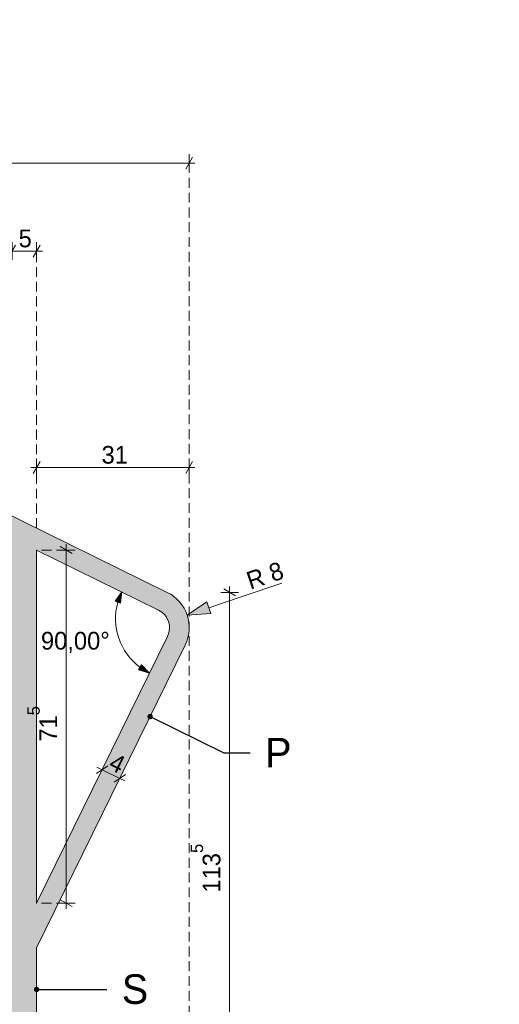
# Model space of a CAD drawing. Extents: x -445637 to -363038, y -16784 to 2261.
# Tile 8 of 29: x -438116 to -437141, y -15784 to -13786. Entities that reach past the tile are written whole.
import ezdxf

# ---------------------------------------------------------------- set-up
doc = ezdxf.new("R2010")
doc.units = 0
doc.header["$MEASUREMENT"] = 0
doc.linetypes.add('Krawędzie ukryte', pattern=[30, 20, -10])
for name, color, linetype, lineweight in [('0_Nr_Pióra__21', 7, 'Continuous', 13), ('0_Nr_Pióra__5', 7, 'Continuous', 13), ('Arch balustrady_Nr_Pióra__5', 7, 'Continuous', 13), ('Arch opisy_Nr_Pióra__21', 7, 'Continuous', 13), ('INWENT WYMIARY_Nr_Pióra__21', 7, 'Continuous', 13), ('Istniejące schody_Nr_Pióra__5', 7, 'Continuous', 13)]:
    doc.layers.add(name, color=color, linetype=linetype, lineweight=lineweight)
doc.layers.add('arch wypelnienia_Nr_Pióra__2', color=7, linetype='Continuous', lineweight=13, true_color=0x7f7f7f)
doc.layers.add('INWENT WYMIARY', color=7, linetype='Continuous')
doc.styles.add('GENERATED_STYLE_1', font='txt')
doc.styles.add('GENERATED_STYLE_2', font='txt')
doc.styles.add('GENERATED_STYLE_3', font='txt')
doc.dimstyles.new('GENERATED_STYLE__1', dxfattribs={"dimtxt": 35.999999, "dimasz": 18.24, "dimexe": 0.18, "dimexo": 0, "dimgap": 0.09, "dimtad": 1, "dimdec": 0, "dimlfac": 0.1, "dimzin": 0, "dimdsep": 46, "dimtxsty": 'GENERATED_STYLE_1', "dimblk": 'ARROWHEAD_2', "dimblk1": 'ARROWHEAD_2', "dimblk2": 'ARROWHEAD_2', "dimcen": 0.09, "dimclrd": 7, "dimclre": 7, "dimclrt": 7, "dimazin": 0, "dimtfac": 1, "dimtdec": 4, "dimtmove": 0, "dimatfit": 3, "dimfxl": 0, "dimtolj": 1, "dimtzin": 0, "dimarcsym": 0})
doc.dimstyles.new('GENERATED_STYLE__2', dxfattribs={"dimtxt": 35.999999, "dimasz": 18.24, "dimexe": 0.18, "dimexo": 0, "dimgap": 0.09, "dimtad": 1, "dimdec": 0, "dimlfac": 0.1, "dimzin": 0, "dimdsep": 46, "dimtxsty": 'GENERATED_STYLE_1', "dimblk": 'ARROWHEAD_2', "dimblk1": 'ARROWHEAD_2', "dimblk2": 'ARROWHEAD_2', "dimcen": 0.09, "dimclrd": 7, "dimclre": 7, "dimclrt": 7, "dimazin": 0, "dimtfac": 1, "dimtdec": 4, "dimtmove": 2, "dimatfit": 3, "dimfxl": 0, "dimtolj": 1, "dimtzin": 0, "dimarcsym": 0})
doc.dimstyles.new('GENERATED_STYLE__3', dxfattribs={"dimtxt": 35.999999, "dimasz": 18.24, "dimexe": 0.18, "dimexo": 0, "dimgap": 0.09, "dimtad": 1, "dimtih": 1, "dimtoh": 1, "dimdec": 0, "dimlfac": 0.1, "dimzin": 0, "dimdsep": 46, "dimtxsty": 'GENERATED_STYLE_1', "dimblk": 'ARROWHEAD_2', "dimblk1": 'ARROWHEAD_2', "dimblk2": 'ARROWHEAD_2', "dimcen": 0.09, "dimclrd": 7, "dimclre": 7, "dimclrt": 7, "dimazin": 0, "dimtfac": 1, "dimtdec": 4, "dimtmove": 0, "dimatfit": 3, "dimfxl": 0, "dimtolj": 1, "dimtzin": 0, "dimarcsym": 0})
doc.dimstyles.new('GENERATED_STYLE__4', dxfattribs={"dimtxt": 35.999999, "dimasz": 45.6, "dimexe": 0.18, "dimexo": 40, "dimgap": 0.09, "dimtad": 1, "dimdec": 0, "dimlfac": 0.1, "dimzin": 0, "dimdsep": 46, "dimtxsty": 'GENERATED_STYLE_1', "dimblk": 'ARROWHEAD_5', "dimblk1": 'ARROWHEAD_5', "dimblk2": 'ARROWHEAD_5', "dimcen": 0.09, "dimclrd": 7, "dimclre": 7, "dimclrt": 7, "dimazin": 0, "dimtfac": 1, "dimtdec": 4, "dimtmove": 0, "dimatfit": 3, "dimfxl": 0, "dimtolj": 1, "dimtzin": 0, "dimarcsym": 0})
doc.dimstyles.new('GENERATED_STYLE__6', dxfattribs={"dimtxt": 35.999999, "dimasz": 22.028986, "dimexe": 0.18, "dimexo": 40, "dimgap": 0.09, "dimtad": 1, "dimtih": 1, "dimtoh": 1, "dimdec": 0, "dimzin": 0, "dimdsep": 46, "dimtxsty": 'GENERATED_STYLE_1', "dimblk": 'ARROWHEAD_5', "dimblk1": 'ARROWHEAD_5', "dimblk2": 'ARROWHEAD_5', "dimcen": 0.09, "dimclrd": 7, "dimclre": 7, "dimclrt": 7, "dimazin": 0, "dimtfac": 1, "dimtdec": 4, "dimtmove": 0, "dimatfit": 3, "dimfxl": 0, "dimtolj": 1, "dimtzin": 0, "dimarcsym": 0})
doc.dimstyles.new('GENERATED_STYLE__7', dxfattribs={"dimtxt": 0.18, "dimasz": 21.888, "dimexe": 0.18, "dimexo": 0.0625, "dimgap": 0.09, "dimtad": 0, "dimtih": 1, "dimtoh": 1, "dimdec": 4, "dimzin": 0, "dimdsep": 46, "dimcen": 0.09, "dimadec": 0, "dimazin": 0, "dimtfac": 1, "dimtdec": 4, "dimtmove": 0, "dimatfit": 3, "dimldrblk": 'ARROWHEAD_11', "dimfxl": 0, "dimtolj": 1, "dimtzin": 0, "dimarcsym": 0})

# ---------------------------------------------------------------- blocks, each defined once
blk = doc.blocks.new('*D163')
at = {"layer": 'INWENT WYMIARY_Nr_Pióra__21', "linetype": 'Continuous'}
for p, q in [((-439184.4, -14065), (-439198.3, -14089)), ((-439191.3, -14095), (-439191.3, -14059)), ((-437778.3, -14089), (-437764.4, -14065)), ((-437771.3, -14095), (-437771.3, -14059)), ((-439191.3, -14077), (-437771.3, -14077)), ((-437771.3, -14077), (-437759.6, -14077))]:
    blk.add_line(p, q, dxfattribs=at)
at = {"layer": 'INWENT WYMIARY_Nr_Pióra__21', "char_height": 36, "attachment_point": 7, "style": 'GENERATED_STYLE_1'}
for s, insert in [('{2}', (-439241.3, -14069.8)), ('{142}', (-438515.9, -14069.8))]:
    blk.add_mtext(s, dxfattribs=dict(at, insert=insert))
blk = doc.blocks.new('ARROWHEAD_2')
at = {"color": 0, "linetype": 'Continuous', "lineweight": 0}
for p, q in [((0, 0), (-1, 0)), ((-0.38, -0.66), (0.38, 0.66))]:
    blk.add_line(p, q, dxfattribs=at)
blk = doc.blocks.new('*D166')
at = {"layer": 'INWENT WYMIARY_Nr_Pióra__21', "linetype": 'Continuous'}
for p, q in [((-439114.4, -14243.5), (-439128.3, -14267.5)), ((-439121.3, -14273.5), (-439121.3, -14237.5)), ((-438124.4, -14243.5), (-438138.3, -14267.5)), ((-438131.3, -14273.5), (-438131.3, -14237.5)), ((-439133.1, -14255.5), (-439121.3, -14255.5)), ((-439121.3, -14255.5), (-438131.3, -14255.5))]:
    blk.add_line(p, q, dxfattribs=at)
at = {"layer": 'INWENT WYMIARY_Nr_Pióra__21', "char_height": 36, "attachment_point": 7, "style": 'GENERATED_STYLE_1'}
for s, insert in [('{99}', (-438649.4, -14248.3)), ('{5}', (-438117.9, -14248.3))]:
    blk.add_mtext(s, dxfattribs=dict(at, insert=insert))
blk = doc.blocks.new('*D167')
at = {"layer": 'INWENT WYMIARY_Nr_Pióra__21', "linetype": 'Continuous'}
for p, q in [((-438124.4, -14243.5), (-438138.3, -14267.5)), ((-438131.3, -14273.5), (-438131.3, -14237.5)), ((-438088.3, -14267.5), (-438074.4, -14243.5)), ((-438081.3, -14273.5), (-438081.3, -14237.5)), ((-438131.3, -14255.5), (-438081.3, -14255.5)), ((-438081.3, -14255.5), (-438069.6, -14255.5))]:
    blk.add_line(p, q, dxfattribs=at)
at = {"layer": 'INWENT WYMIARY_Nr_Pióra__21', "char_height": 36, "attachment_point": 7, "style": 'GENERATED_STYLE_1'}
for s, insert in [('{99}', (-438649.4, -14248.3)), ('{5}', (-438117.9, -14248.3))]:
    blk.add_mtext(s, dxfattribs=dict(at, insert=insert))
blk = doc.blocks.new('*D168')
at = {"layer": 'INWENT WYMIARY_Nr_Pióra__21', "linetype": 'Continuous'}
for p, q in [((-438074.4, -14682.6), (-438088.3, -14706.6)), ((-438081.3, -14712.6), (-438081.3, -14676.6)), ((-437778.3, -14706.6), (-437764.4, -14682.6)), ((-437771.3, -14712.6), (-437771.3, -14676.6)), ((-438093.1, -14694.6), (-438081.3, -14694.6)), ((-438081.3, -14694.6), (-437771.3, -14694.6)), ((-437771.3, -14694.6), (-437759.6, -14694.6))]:
    blk.add_line(p, q, dxfattribs=at)
at = {"layer": 'INWENT WYMIARY_Nr_Pióra__21', "insert": (-437949.4, -14687.4), "char_height": 36, "attachment_point": 7, "style": 'GENERATED_STYLE_1'}
blk.add_mtext('{31}', dxfattribs=at)
blk = doc.blocks.new('*D169')
at = {"layer": 'INWENT WYMIARY_Nr_Pióra__21', "linetype": 'Continuous'}
for p, q in [((-438206.2, -14837.8), (-438206.2, -14826)), ((-438188.2, -14837.8), (-438224.2, -14837.8)), ((-438194.2, -14844.7), (-438218.2, -14830.8)), ((-438206.2, -16053.6), (-438206.2, -14837.8)), ((-438218.2, -16046.7), (-438194.2, -16060.6)), ((-438188.2, -16053.6), (-438224.2, -16053.6)), ((-438206.2, -16065.4), (-438206.2, -16053.6))]:
    blk.add_line(p, q, dxfattribs=at)
at = {"layer": 'INWENT WYMIARY_Nr_Pióra__21', "insert": (-438224.6, -15430.3), "char_height": 36, "attachment_point": 7, "rotation": 90, "style": 'GENERATED_STYLE_2'}
blk.add_mtext('{121\\A1{\\H0.7x;\\S5^  ;}}', dxfattribs=at)
blk = doc.blocks.new('*D171')
at = {"layer": 'INWENT WYMIARY_Nr_Pióra__21', "linetype": 'Continuous'}
for p, q in [((-437677.2, -14955), (-437701.2, -14941.1)), ((-437689.2, -14948.1), (-437689.2, -14936.3)), ((-437671.2, -14948.1), (-437707.2, -14948.1)), ((-437689.2, -16082.7), (-437689.2, -14948.1)), ((-437671.2, -16082.7), (-437707.2, -16082.7)), ((-437701.2, -16075.7), (-437677.2, -16089.6)), ((-437689.2, -16094.4), (-437689.2, -16082.7))]:
    blk.add_line(p, q, dxfattribs=at)
at = {"layer": 'INWENT WYMIARY_Nr_Pióra__21', "insert": (-437707.5, -15557.5), "char_height": 36, "attachment_point": 7, "rotation": 90, "style": 'GENERATED_STYLE_2'}
blk.add_mtext('{113\\A1{\\H0.7x;\\S5^  ;}}', dxfattribs=at)
blk = doc.blocks.new('*D172')
at = {"layer": 'INWENT WYMIARY_Nr_Pióra__21', "linetype": 'Continuous'}
for p, q in [((-438003.2, -14862.3), (-438039.2, -14862.3)), ((-438009.2, -14869.3), (-438033.2, -14855.4)), ((-438021.2, -14862.3), (-438021.2, -14850.6)), ((-438021.2, -15578.8), (-438021.2, -14862.3)), ((-438003.2, -15578.8), (-438039.2, -15578.8)), ((-438033.2, -15571.9), (-438009.2, -15585.7)), ((-438021.2, -15590.6), (-438021.2, -15578.8))]:
    blk.add_line(p, q, dxfattribs=at)
at = {"layer": 'INWENT WYMIARY_Nr_Pióra__21', "insert": (-438039.7, -15251.2), "char_height": 36, "attachment_point": 7, "rotation": 90, "style": 'GENERATED_STYLE_2'}
blk.add_mtext('{71\\A1{\\H0.7x;\\S5^  ;}}', dxfattribs=at)
blk = doc.blocks.new('*D189')
at = {"layer": 'INWENT WYMIARY_Nr_Pióra__21', "linetype": 'Continuous'}
for p, q in [((-437936.9, -15300.4), (-437959.9, -15315.9)), ((-437958.9, -15303), (-437948.4, -15308.2)), ((-437956.3, -15324.3), (-437940.5, -15292)), ((-437948.4, -15308.2), (-437912.5, -15325.8)), ((-437924, -15333.5), (-437901, -15318.1)), ((-437920.4, -15342), (-437904.6, -15309.6)), ((-437912.5, -15325.8), (-437902, -15331))]:
    blk.add_line(p, q, dxfattribs=at)
at = {"layer": 'INWENT WYMIARY_Nr_Pióra__21', "insert": (-437937.6, -15305.4), "char_height": 36, "attachment_point": 7, "rotation": 333.8384, "style": 'GENERATED_STYLE_1'}
blk.add_mtext('{4}', dxfattribs=at)
blk = doc.blocks.new('*D197')
at = {"layer": '0_Nr_Pióra__21', "linetype": 'Continuous'}
blk.add_hatch(color=256, dxfattribs=at).paths.add_polyline_path([(-437775.6, -14994.3), (-437735.6, -14967.7), (-437727.7, -14991.2)], flags=0)
for p, q in [((-437661.9, -14955.9), (-437583.5, -14929.4)), ((-437775.6, -14994.3), (-437735.6, -14967.7)), ((-437735.6, -14967.7), (-437727.7, -14991.2)), ((-437731.6, -14979.4), (-437661.9, -14955.9)), ((-437775.6, -14994.3), (-437727.7, -14991.2))]:
    blk.add_line(p, q, dxfattribs=at)
at = {"layer": '0_Nr_Pióra__21', "insert": (-437647.1, -14943.3), "char_height": 36, "attachment_point": 7, "rotation": 18.6668, "style": 'GENERATED_STYLE_1'}
blk.add_mtext('{R 8}', dxfattribs=at)
blk = doc.blocks.new('ARROWHEAD_5')
at = {"color": 0, "linetype": 'Continuous', "lineweight": 0}
blk.add_line((0, 0), (-1, 0), dxfattribs=at)
blk.add_solid([(-1, 0.2679), (0, 0), (-1, -0.2679), (-1, 0.2679)], dxfattribs=at)
blk = doc.blocks.new('*D199')
at = {"layer": '0_Nr_Pióra__5', "linetype": 'Continuous'}
for points in [[(-436446.9, -14785.5), (-436466.8, -14797.4), (-436470.1, -14785.9)], [(-436739.7, -15162.1), (-436745.1, -15139.6), (-436733.1, -15139.9)]]:
    blk.add_hatch(color=256, dxfattribs=at).paths.add_polyline_path(points, flags=0)
for p, q in [((-436446.9, -14785.5), (-436470.1, -14785.9)), ((-436466.8, -14797.4), (-436470.1, -14785.9)), ((-436446.9, -14785.5), (-436466.8, -14797.4)), ((-436739.7, -15162.1), (-436745.1, -15139.6)), ((-436745.1, -15139.6), (-436733.1, -15139.9)), ((-436739.7, -15162.1), (-436733.1, -15139.9))]:
    blk.add_line(p, q, dxfattribs=at)
blk.add_arc((-436351.1, -15162.1), 388.6, 107.5678, 176.6981, dxfattribs=at)
at = {"layer": '0_Nr_Pióra__21', "insert": (-436810.4, -14919.5), "char_height": 36, "attachment_point": 7, "style": 'GENERATED_STYLE_1'}
blk.add_mtext('{75,73°}', dxfattribs=at)
blk = doc.blocks.new('*D203')
at = {"layer": '0_Nr_Pióra__5', "linetype": 'Continuous'}
for points in [[(-437908.4, -14947.3), (-437910.8, -14970.3), (-437922, -14966)], [(-437852.1, -15112.2), (-437874.4, -15105.7), (-437868.1, -15095.4)]]:
    blk.add_hatch(color=256, dxfattribs=at).paths.add_polyline_path(points, flags=0)
for p, q in [((-437908.4, -14947.3), (-437922, -14966)), ((-437908.4, -14947.3), (-437910.8, -14970.3)), ((-437910.8, -14970.3), (-437922, -14966)), ((-437874.4, -15105.7), (-437868.1, -15095.4)), ((-437852.1, -15112.2), (-437874.4, -15105.7)), ((-437852.1, -15112.2), (-437868.1, -15095.4))]:
    blk.add_line(p, q, dxfattribs=at)
blk.add_arc((-437797.8, -15001.6), 123.2, 164.2646, 233.4123, dxfattribs=at)
at = {"layer": '0_Nr_Pióra__21', "insert": (-438072.5, -15071), "char_height": 36, "attachment_point": 7, "style": 'GENERATED_STYLE_1'}
blk.add_mtext('{90,00°}', dxfattribs=at)
blk = doc.blocks.new('ARROWHEAD_11')
at = {"color": 0, "linetype": 'Continuous', "lineweight": 0}
blk.add_line((0, 0), (-1, 0), dxfattribs=at)
at = {"color": 0, "linetype": 'Continuous', "lineweight": 0, "const_width": 0.25, "flags": 128}
blk.add_lwpolyline([(-0.125, 0, 1), (0.125, 0, 1)], format="xyb", close=True, dxfattribs=at)

msp = doc.modelspace()

# ---------------------------------------------------------------- hatches: boundary and pattern name
at = {"layer": 'arch wypelnienia_Nr_Pióra__2', "linetype": 'Continuous'}
h = msp.add_hatch(color=256, dxfattribs=at)
h.paths.add_polyline_path([(-439311.3, -14437.7), (-439261.3, -14437.7), (-439261.3, -14584.9), (-439211.3, -14584.9), (-439211.3, -14470.5), (-439171.3, -14470.5), (-439171.3, -14326.9), (-439191.3, -14317.1), (-439191.3, -14272.5), (-437816.1, -14948.1, -0.414214), (-437779.5, -15055.2), (-438081.3, -15669.5), (-438081.3, -16053.6), (-438271.3, -16053.6), (-438271.3, -15933.6), (-438131.3, -15933.6), (-438131.3, -15917.4), (-439121.3, -15431.1), (-439121.3, -15513.6), (-438981.3, -15513.6), (-438981.3, -15633.6), (-439161.3, -15633.6), (-439161.3, -16075.6), (-439211.3, -16075.6), (-439211.3, -15890.6), (-439231.3, -15890.6), (-439231.3, -16042.7), (-439261.3, -16042.7), (-439261.3, -15502.5), (-439273.9, -15502.3, -0.376516), (-439291.3, -15482.5), (-439291.3, -15457.3), (-439311.3, -15457.3)], flags=0)
h.paths.add_polyline_path([(-438081.3, -14862.3), (-437833.7, -14984, -0.414214), (-437815.4, -15037.5), (-438081.3, -15578.8)], flags=0)
h.paths.add_polyline_path([(-439121.3, -14606.6), (-439121.3, -14351.5), (-438131.3, -14837.8), (-438131.3, -15092.9)], flags=0)
h.paths.add_polyline_path([(-439121.3, -14740.3), (-439121.3, -14628.9), (-438131.3, -15115.2), (-438131.3, -15226.6)], flags=0)
h.paths.add_polyline_path([(-439121.3, -14762.6), (-438131.3, -15248.9), (-438131.3, -15360.3), (-439121.3, -14874)], flags=0)
h.paths.add_polyline_path([(-439121.3, -14896.3), (-438131.3, -15382.6), (-438131.3, -15494), (-439121.3, -15007.7)], flags=0)
h.paths.add_polyline_path([(-439121.3, -15141.4), (-439121.3, -15030), (-438131.3, -15516.3), (-438131.3, -15627.7)], flags=0)
h.paths.add_polyline_path([(-439121.3, -15275.1), (-439121.3, -15163.7), (-438131.3, -15650), (-438131.3, -15761.4)], flags=0)
h.paths.add_polyline_path([(-439121.3, -15297.4), (-438131.3, -15783.7), (-438131.3, -15895.1), (-439121.3, -15408.8)], flags=0)
h.paths.add_polyline_path([(-439211.3, -15880.6), (-439231.3, -15880.6), (-439231.3, -15749.1), (-439211.3, -15749.1)], flags=0)
h.paths.add_polyline_path([(-439211.3, -15739.1), (-439231.3, -15739.1), (-439231.3, -15607.5), (-439211.3, -15607.5)], flags=0)
h.paths.add_polyline_path([(-439231.3, -15597.5), (-439231.3, -15502.5), (-439211.3, -15502.5), (-439211.3, -15597.5)], flags=0)
h.paths.add_polyline_path([(-439211.3, -15492.5), (-439231.3, -15492.5), (-439231.3, -15466), (-439211.3, -15466)], flags=0)
h.paths.add_polyline_path([(-439281.3, -15457.3), (-439261.3, -15457.3), (-439261.3, -15492.5), (-439271.3, -15492.5, -0.414214), (-439281.3, -15482.5)], flags=0)
h.paths.add_polyline_path([(-439211.3, -15456), (-439231.3, -15456), (-439231.3, -15361), (-439211.3, -15361)], flags=0)
h.paths.add_polyline_path([(-439231.3, -15351), (-439231.3, -15325.5), (-439211.3, -15325.5), (-439211.3, -15351)], flags=0)
h.paths.add_polyline_path([(-439231.3, -15315.5), (-439231.3, -15302.5), (-439211.3, -15302.5), (-439211.3, -15315.5)], flags=0)
h.paths.add_polyline_path([(-439231.3, -15292.5), (-439231.3, -15270.1), (-439261.3, -15270.1), (-439261.3, -15219.5), (-439211.3, -15219.5), (-439211.3, -15292.5)], flags=0)
h.paths.add_polyline_path([(-439261.3, -15161), (-439211.3, -15161), (-439211.3, -15185.8), (-439211.3, -15209.5), (-439261.3, -15209.5)], flags=0)
h.paths.add_polyline_path([(-439211.3, -15078), (-439211.3, -15151), (-439261.3, -15151), (-439261.3, -15078)], flags=0)
h.paths.add_polyline_path([(-439261.3, -15068), (-439261.3, -15019.5), (-439211.3, -15019.5), (-439211.3, -15068)], flags=0)
h.paths.add_polyline_path([(-439211.3, -14936.5), (-439211.3, -15009.5), (-439261.3, -15009.5), (-439261.3, -14936.5)], flags=0)
h.paths.add_polyline_path([(-439211.3, -14878), (-439211.3, -14926.5), (-439261.3, -14926.5), (-439261.3, -14878)], flags=0)
h.paths.add_polyline_path([(-439211.3, -14794.9), (-439211.3, -14868), (-439261.3, -14868), (-439261.3, -14794.9)], flags=0)
h.paths.add_polyline_path([(-439261.3, -14784.9), (-439261.3, -14736.5), (-439211.3, -14736.5), (-439211.3, -14784.9)], flags=0)
h.paths.add_polyline_path([(-439261.3, -14726.5), (-439261.3, -14594.9), (-439211.3, -14594.9), (-439211.3, -14726.5)], flags=0)

# ---------------------------------------------------------------- linework, layer by layer
at = {"layer": 'Arch balustrady_Nr_Pióra__5', "linetype": 'Continuous'}
for p, q in [((-437816.1, -14948.1), (-439191.3, -14272.5)), ((-438081.3, -15578.8), (-438081.3, -14862.3)), ((-437833.7, -14984), (-438081.3, -14862.3)), ((-438081.3, -15578.8), (-437815.4, -15037.5)), ((-438081.3, -15669.5), (-437779.5, -15055.2)), ((-438081.3, -16053.6), (-438081.3, -15669.5))]:
    msp.add_line(p, q, dxfattribs=at)
for radius in [80, 40]:
    msp.add_arc((-437851.3, -15019.9), radius, 333.8384, 63.8384, dxfattribs=at)
at = {"layer": 'Istniejące schody_Nr_Pióra__5', "linetype": 'Krawędzie ukryte'}
for p, q in [((-437771.3, -14077), (-437771.3, -16082.7)), ((-438081.3, -14817.8), (-438081.3, -14255.5)), ((-438021.2, -14862.3), (-438081.3, -14862.3)), ((-438021.2, -15578.8), (-438081.3, -15578.8))]:
    msp.add_line(p, q, dxfattribs=at)

# ---------------------------------------------------------------- texts
at = {"layer": 'Arch opisy_Nr_Pióra__21', "linetype": 'Continuous', "char_height": 60, "width": 46.306, "attachment_point": 4, "style": 'GENERATED_STYLE_3'}
for s, insert in [('{P}', (-437617.1, -15273.5)), ('{S}', (-437908.3, -15753.8))]:
    msp.add_mtext(s, dxfattribs=dict(at, insert=insert))

# ---------------------------------------------------------------- dimensions: what is measured, and where the dimension line sits
at = {"linetype": 'Continuous'}
for base, center, p1, p2, picture, middle in [((-436657.9, -14923.6), (-436351.1, -15162.1), (-436604.3, -14166.5), (-437206.9, -15162.1), '*D199', (-436738.9, -14901.5)), ((-437914.4327, -15041.4016), (-437797.8093, -15001.6124), (-438081.3476, -15578.8154), (-438081.3476, -14862.3304), '*D203', (-438001.0897, -15053.026))]:
    dim = msp.add_angular_dim_3p(base=base, center=center, p1=p1, p2=p2, dimstyle='GENERATED_STYLE__6', dxfattribs=at)
    dim.commit()
    dim.dimension.update_dxf_attribs({"geometry": picture, "text_midpoint": middle, "dimtype": 165})
dim = msp.add_radius_dim(center=(-437851.3, -15019.9), mpoint=(-437775.6, -14994.3), dimstyle='GENERATED_STYLE__4', dxfattribs=at)
dim.commit()
dim.dimension.update_dxf_attribs({"geometry": '*D197', "text_midpoint": (-437616.6, -14914)})
at = {"layer": 'INWENT WYMIARY', "linetype": 'Continuous'}
for base, p1, p2, picture, middle in [((-439121.3, -14255.5), (-439121.3, -13785.9), (-438131.3, -14272.2), '*D166', (-438622.1, -14230.3)), ((-439211.3, -14077), (-439191.3, -14272.5), (-437771.3, -15131.6), '*D163', (-438474.9, -14051.8)), ((-439121.3, -14255.5), (-438131.3, -14272.2), (-438081.3, -14296.7), '*D167', (-438104.2, -14230.3)), ((-438081.3, -14694.6), (-438081.3, -14862.3), (-437771.3, -14847.2), '*D168', (-437922.1, -14669.4))]:
    dim = msp.add_linear_dim(base=base, p1=p1, p2=p2, dimstyle='GENERATED_STYLE__3', dxfattribs=at)
    dim.commit()
    dim.dimension.update_dxf_attribs({"geometry": picture, "text_midpoint": middle})
for base, p1, p2, angle, dimstyle, picture, middle in [((-438206.2, -16053.6), (-437929, -16053.6), (-437789, -14837.8), 90, 'GENERATED_STYLE__2', '*D169', (-438231.4, -15353.3)), ((-438021.2, -15578.8), (-438066.4, -15578.8), (-438066.4, -14862.3), 90, 'GENERATED_STYLE__1', '*D172', (-438046.4, -15187.9)), ((-437689.2, -16082.7), (-437797.2, -16082.7), (-437841.9, -14948.1), 90, 'GENERATED_STYLE__1', '*D171', (-437714.4, -15482.3)), ((-437948.4, -15308.2), (-437912.5, -15235.2), (-437876.6, -15252.8), 333.8384, 'GENERATED_STYLE__1', '*D189', (-437917.4, -15295.3))]:
    dim = msp.add_linear_dim(base=base, p1=p1, p2=p2, angle=angle, dimstyle=dimstyle, dxfattribs=at)
    dim.commit()
    dim.dimension.update_dxf_attribs({"geometry": picture, "text_midpoint": middle})

# ---------------------------------------------------------------- leaders
at = {"layer": 'Arch opisy_Nr_Pióra__21', "linetype": 'Continuous', "annotation_type": 0, "has_hookline": 1, "hookline_direction": 1, "text_width": 40}
for points in [[(-437850.8, -15200.2), (-437700.8, -15273.8), (-437647.4, -15273.8)], [(-438081.3, -15754.1), (-437938.6, -15754.1)]]:
    msp.add_leader(points, dimstyle='GENERATED_STYLE__7', dxfattribs=at)

doc.saveas('drawing.dxf')
